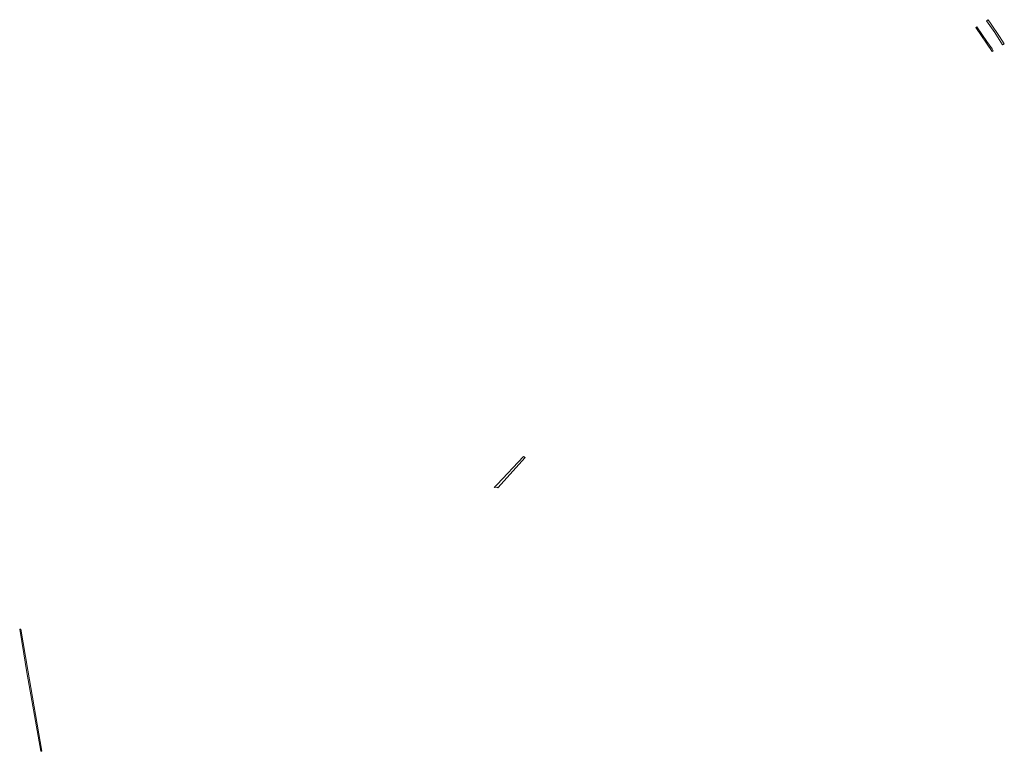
# Model space of a CAD drawing. Extents: x 211930 to 222589, y 569015 to 577578.
# Tile 65 of 95: x 221359 to 222169, y 574731 to 575333. Entities that reach past the tile are written whole.
import ezdxf

# ---------------------------------------------------------------- set-up
doc = ezdxf.new("R2010")
doc.units = 0
doc.layers.add('016 Alles planjaar 2023', color=72, linetype='Continuous', lineweight=20, true_color=0x1e90ff)

msp = doc.modelspace()

# ---------------------------------------------------------------- hatches: boundary and pattern name
at = {"layer": '016 Alles planjaar 2023', "true_color": 0x1e90ff}
h = msp.add_hatch(dxfattribs=at)
h.set_pattern_fill('DQ_CLEAR', color=72, style=0)
h.set_pattern_definition([])
h.paths.add_polyline_path([(222168.72, 575313), (222164.76, 575318.89), (222157.84, 575329.06), (222155.46, 575332.79), (222153.98, 575331.84), (222160.83, 575322.15), (222164.39, 575316.56), (222167.37, 575312.15), (222168.72, 575313)])
h = msp.add_hatch(dxfattribs=at)
h.set_pattern_fill('DQ_CLEAR', color=72, style=0)
h.set_pattern_definition([])
h.paths.add_polyline_path([(222158.78, 575306.74), (222159.63, 575307.27), (222158.61, 575308.81), (222154.45, 575314.85), (222146.21, 575326.9), (222145.37, 575326.37), (222158.78, 575306.74)])
h = msp.add_hatch(dxfattribs=at)
h.set_pattern_fill('DQ_CLEAR', color=72, style=0)
h.set_pattern_definition([])
h.paths.add_polyline_path([(221752.08, 574947.87), (221774.5, 574972.64), (221773.38, 574973.66), (221751.51, 574950.46), (221749.12, 574947.96), (221751.45, 574948.38), (221752.08, 574947.87)])
h = msp.add_hatch(dxfattribs=at)
h.set_pattern_fill('DQ_CLEAR', color=72, style=0)
h.set_pattern_definition([])
h.paths.add_polyline_path([(221376.29, 574731.12), (221377.18, 574731.27), (221365.45, 574797.86), (221359.75, 574831.66), (221358.87, 574831.48), (221362.27, 574811.28), (221364.56, 574797.71), (221376.29, 574731.12)])

# ---------------------------------------------------------------- linework, layer by layer
at = {"layer": '016 Alles planjaar 2023', "color": 14, "true_color": 0x004000}
for points in [[(222168.72, 575313), (222164.76, 575318.89), (222157.84, 575329.06), (222155.46, 575332.79), (222153.98, 575331.84), (222160.83, 575322.15), (222164.39, 575316.56), (222167.37, 575312.15), (222168.72, 575313)], [(222158.78, 575306.74), (222159.63, 575307.27), (222158.61, 575308.81), (222154.45, 575314.85), (222146.21, 575326.9), (222145.37, 575326.37), (222158.78, 575306.74)], [(221752.08, 574947.87), (221774.5, 574972.64), (221773.38, 574973.66), (221751.51, 574950.46), (221749.12, 574947.96), (221751.45, 574948.38), (221752.08, 574947.87)], [(221376.29, 574731.12), (221377.18, 574731.27), (221365.45, 574797.86), (221359.75, 574831.66), (221358.87, 574831.48), (221362.27, 574811.28), (221364.56, 574797.71), (221376.29, 574731.12)]]:
    msp.add_lwpolyline(points, close=True, dxfattribs=at)

doc.saveas('drawing.dxf')
